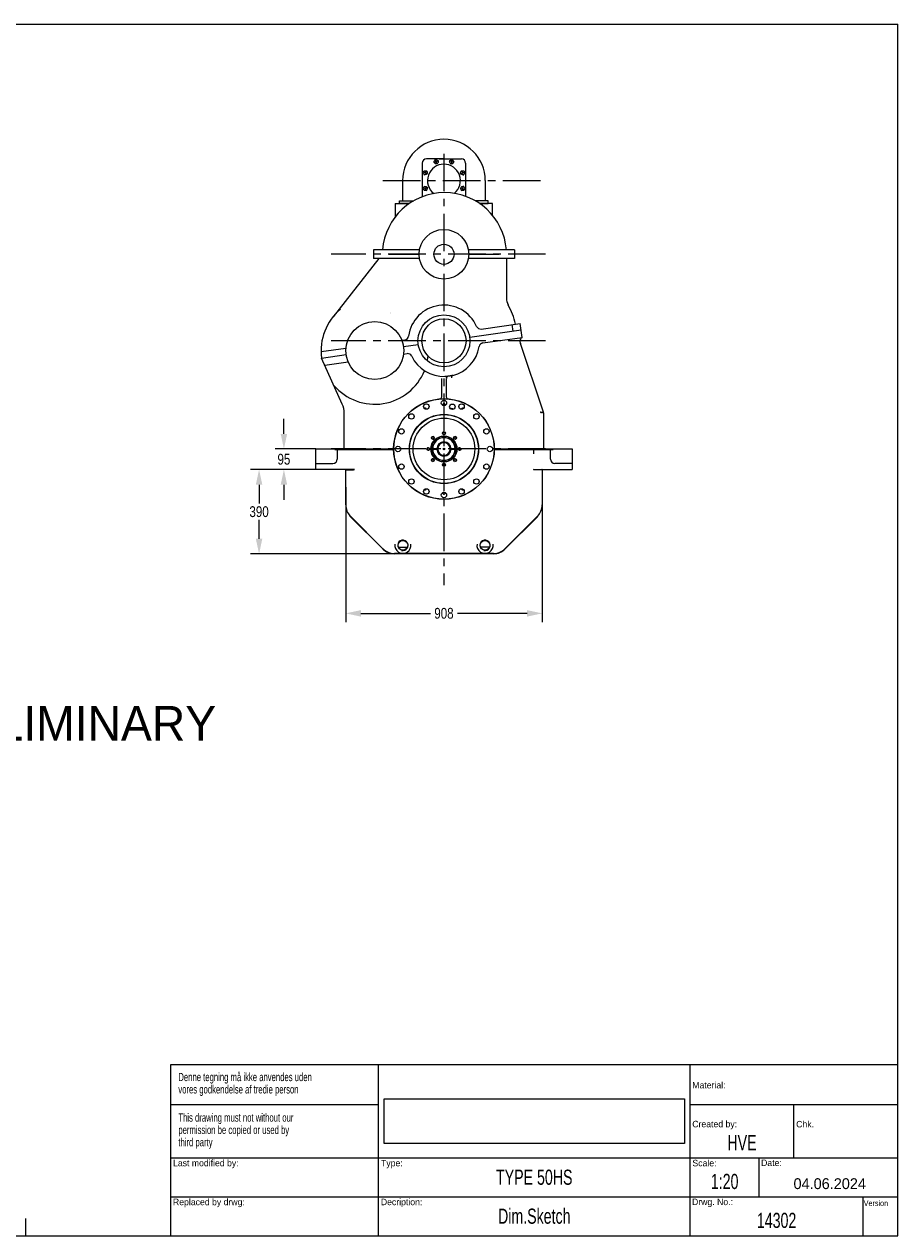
# Model space of a CAD drawing. Header units: millimetres. Extents: x -2920 to -2517, y -3921 to -3641.
# Tile 15 of 15: x -2719 to -2517, y -3921 to -3641. Entities that reach past the tile are written whole.
import ezdxf

# ---------------------------------------------------------------- set-up
doc = ezdxf.new("R2010")
doc.units = ezdxf.units.MM
doc.header["$LTSCALE"] = 23.1
doc.header["$PDMODE"] = 3
doc.header["$PDSIZE"] = 0.3125
doc.linetypes.add('CENTER', pattern=[0.6, 0.375, -0.075, 0.075, -0.075])
doc.layers.get('0').update_dxf_attribs({"linetype": 'CONTINUOUS'})
doc.layers.get('Defpoints').update_dxf_attribs({"linetype": 'CONTINUOUS'})
for name, color, linetype in [('02___PRT_ALL_AXES', 7, 'CONTINUOUS'), ('1', 1, 'CONTINUOUS'), ('3', 7, 'CONTINUOUS'), ('3_ALL_AXES', 7, 'CONTINUOUS'), ('CHAMFER', 7, 'CONTINUOUS'), ('DEFAULT_1', 7, 'CENTER')]:
    doc.layers.add(name, color=color, linetype=linetype)
doc.styles.get("Standard").update_dxf_attribs({"font": 'txt', "width": 0.8})
doc.styles.add('TEXTSTYLE_2', font='txt')
doc.styles.add('TEXTSTYLE_3', font='txt', dxfattribs={"width": 0.7})
doc.dimstyles.get("Standard").update_dxf_attribs({"dimtxt": 2.5, "dimasz": 3.5, "dimexe": 2, "dimexo": 0, "dimtad": 1, "dimdec": 3, "dimdsep": 46, "dimtxsty": 'Standard', "dimblk": '_FILLED', "dimblk1": '_FILLED', "dimblk2": '_FILLED', "dimcen": 0.09, "dimclrt": 5, "dimadec": 3, "dimazin": 2, "dimtol": 1, "dimtp": 0.001, "dimtm": 0.001, "dimtfac": 1, "dimtdec": 3, "dimtofl": 0, "dimtmove": 0, "dimatfit": 3, "dimldrblk": '_FILLED', "dimfxl": 1, "dimtolj": 1, "dimarcsym": 0})
picture_1 = doc.add_image_def('image1.png', size_in_pixel=(410, 61))

# ---------------------------------------------------------------- blocks, each defined once
blk = doc.blocks.new('*T1')
at = {"color": 0, "linetype": 'ByBlock', "lineweight": -2, "transparency": 16777216}
for p, q in [((0, 39.57), (168, 39.57)), ((0, 0), (0, 39.57)), ((48, 0), (48, 39.57)), ((120, 0), (120, 39.57)), ((168, 0), (168, 39.57)), ((0, 30.37), (48, 30.37)), ((120, 30.37), (168, 30.37)), ((144, 18), (144, 30.37)), ((0, 18), (168, 18)), ((136, 9), (136, 18)), ((0, 9), (168, 9)), ((160, 0), (160, 9)), ((0, 0), (168, 0))]:
    blk.add_line(p, q, dxfattribs=at)
at = {"color": 0, "linetype": 'Continuous', "transparency": 16777216, "line_spacing_factor": 0.9}
for s, insert, char_height, width, attachment_point, style in [('Denne tegning må ikke anvendes uden\\Pvores godkendelse af tredie person', (1.75, 34.97), 1.9, 44.5, 4, 'TEXTSTYLE_3'), ('This drawing must not without our\\Ppermission be copied or used by\\Pthird party', (1.75, 24.18), 1.9, 44.5, 4, 'TEXTSTYLE_3'), ('HVE ', (132, 19.75), 3.5, 20.5, 8, 'TEXTSTYLE_3'), ('TYPE 50HS', (84, 13.5), 3.5, 68.5, 5, 'TEXTSTYLE_3'), ('1:20', (128, 10.75), 3.5, 12.5, 8, 'TEXTSTYLE_3'), (' \\H2.5;04.06.2024', (152, 10.75), 1.5, 28.5, 8, 'TEXTSTYLE_2'), ('Dim.Sketch', (84, 4.5), 3.5, 68.5, 5, 'TEXTSTYLE_3'), ('14302', (140, 1.75), 3.5, 36.5, 8, 'TEXTSTYLE_3')]:
    blk.add_mtext(s, dxfattribs=dict(at, insert=insert, char_height=char_height, width=width, attachment_point=attachment_point, style=style))
blk = doc.blocks.new('_FILLED')
at = {"color": 0, "linetype": 'ByBlock'}
blk.add_solid([(0, 0), (-1, 0.214), (-1, -0.214)], dxfattribs=at)
blk = doc.blocks.new('*D23')
at = {"layer": '1', "lineweight": -2, "transparency": 16777216}
for p, q in [((-2644.35, -3748.3), (-2644.35, -3779.46)), ((-2598.95, -3748.3), (-2598.95, -3779.46)), ((-2640.85, -3777.46), (-2624.77, -3777.46)), ((-2602.45, -3777.46), (-2618.52, -3777.46))]:
    blk.add_line(p, q, dxfattribs=at)
at = {"layer": 'Defpoints', "color": 0, "transparency": 16777216}
for p in [(-2644.35, -3748.3), (-2598.95, -3748.3), (-2598.95, -3777.46)]:
    blk.add_point(p, dxfattribs=at)
at = {"layer": '1', "lineweight": -2, "transparency": 16777216, "xscale": 3.5, "yscale": 3.5, "zscale": 3.5, "rotation": 180}
blk.add_blockref('_FILLED', (-2644.35, -3777.46), dxfattribs=at)
at = {"layer": '1', "lineweight": -2, "transparency": 16777216, "xscale": 3.5, "yscale": 3.5, "zscale": 3.5}
blk.add_blockref('_FILLED', (-2598.95, -3777.46), dxfattribs=at)
at = {"layer": '1', "transparency": 16777216, "insert": (-2621.65, -3777.46), "char_height": 2.5, "attachment_point": 5}
blk.add_mtext('\\A1;908', dxfattribs=at)
blk = doc.blocks.new('*D26')
at = {"layer": '1', "lineweight": -2, "transparency": 16777216}
for p, q in [((-2651.25, -3744.22), (-2666.37, -3744.22)), ((-2664.37, -3747.72), (-2664.37, -3752.1)), ((-2664.37, -3760.22), (-2664.37, -3755.85)), ((-2633.09, -3763.72), (-2666.37, -3763.72))]:
    blk.add_line(p, q, dxfattribs=at)
at = {"layer": 'Defpoints', "color": 0, "transparency": 16777216}
for p in [(-2664.37, -3744.22), (-2651.25, -3744.22), (-2633.09, -3763.72)]:
    blk.add_point(p, dxfattribs=at)
at = {"layer": '1', "lineweight": -2, "transparency": 16777216, "xscale": 3.5, "yscale": 3.5, "zscale": 3.5}
for p, rotation in [((-2664.37, -3744.22), 90), ((-2664.37, -3763.72), 270)]:
    blk.add_blockref('_FILLED', p, dxfattribs=dict(at, rotation=rotation))
at = {"layer": '1', "transparency": 16777216, "insert": (-2664.37, -3753.97), "char_height": 2.5, "attachment_point": 5}
blk.add_mtext('\\A1;390', dxfattribs=at)
blk = doc.blocks.new('*D27')
at = {"layer": '1', "lineweight": -2, "transparency": 16777216}
for p, q in [((-2658.63, -3735.97), (-2658.63, -3732.47)), ((-2651.25, -3739.47), (-2660.63, -3739.47)), ((-2651.25, -3744.22), (-2660.63, -3744.22)), ((-2658.63, -3747.72), (-2658.63, -3751.22))]:
    blk.add_line(p, q, dxfattribs=at)
at = {"layer": 'Defpoints', "color": 0, "transparency": 16777216}
for p in [(-2651.25, -3739.47), (-2658.63, -3744.22), (-2651.25, -3744.22)]:
    blk.add_point(p, dxfattribs=at)
at = {"layer": '1', "lineweight": -2, "transparency": 16777216, "xscale": 3.5, "yscale": 3.5, "zscale": 3.5}
for p, rotation in [((-2658.63, -3739.47), 270), ((-2658.63, -3744.22), 90)]:
    blk.add_blockref('_FILLED', p, dxfattribs=dict(at, rotation=rotation))
at = {"layer": '1', "transparency": 16777216, "insert": (-2658.63, -3741.85), "char_height": 2.5, "attachment_point": 5}
blk.add_mtext('\\A1;95', dxfattribs=at)

msp = doc.modelspace()

# ---------------------------------------------------------------- linework, layer by layer
at = {"color": 7, "linetype": 'Continuous'}
for p, q in [((-2919.786, -3641.304), (-2516.786, -3641.304)), ((-2516.786, -3921.304), (-2516.786, -3641.304)), ((-2632.931, -3682.745), (-2632.931, -3685.841)), ((-2610.394, -3685.55), (-2610.394, -3682.745)), ((-2637.953, -3693.472), (-2637.953, -3695.472)), ((-2634.418, -3694.472), (-2627.398, -3694.472)), ((-2615.898, -3694.472), (-2608.878, -3694.472)), ((-2607.22, -3695.472), (-2607.22, -3704.659)), ((-2605.342, -3693.472), (-2605.342, -3695.472)), ((-2634.068, -3708.232), (-2634.069, -3708.234)), ((-2633.929, -3707.962), (-2633.928, -3707.961)), ((-2615.706, -3713.634), (-2603.824, -3711.957)), ((-2613.039, -3711.743), (-2604.034, -3710.472)), ((-2605.656, -3712.216), (-2605.866, -3710.731)), ((-2603.58, -3713.69), (-2604.034, -3710.472)), ((-2631.395, -3714.333), (-2630.676, -3714.231)), ((-2631.017, -3715.794), (-2627.589, -3715.311)), ((-2612.658, -3714.971), (-2603.58, -3713.69)), ((-2598.791, -3730.509), (-2603.956, -3715.076)), ((-2650.039, -3716.963), (-2644.302, -3716.154)), ((-2649.92, -3718.461), (-2644.261, -3717.663)), ((-2631.003, -3717.56), (-2630.148, -3717.439)), ((-2645.137, -3729.101), (-2649.92, -3718.461)), ((-2649.173, -3720.123), (-2643.786, -3719.363)), ((-2622.148, -3727.214), (-2622.148, -3723.165)), ((-2621.37, -3722.718), (-2621.404, -3722.719)), ((-2621.333, -3722.716), (-2621.37, -3722.718)), ((-2621.148, -3723.165), (-2621.148, -3727.214)), ((-2619.6, -3722.464), (-2619.633, -3722.472)), ((-2644.698, -3739.472), (-2644.698, -3731.151)), ((-2599.301, -3730.99), (-2599.299, -3730.992)), ((-2598.598, -3739.472), (-2598.598, -3731.222)), ((-2623.574, -3737.401), (-2623.699, -3737.473)), ((-2623.699, -3737.473), (-2623.699, -3737.618)), ((-2623.699, -3737.618), (-2623.597, -3737.677)), ((-2623.449, -3737.473), (-2623.574, -3737.401)), ((-2623.449, -3737.529), (-2623.449, -3737.473)), ((-2621.648, -3736.603), (-2621.773, -3736.675)), ((-2621.773, -3736.675), (-2621.773, -3736.819)), ((-2621.773, -3736.819), (-2621.76, -3736.826)), ((-2621.523, -3736.675), (-2621.648, -3736.603)), ((-2621.535, -3736.826), (-2621.523, -3736.819)), ((-2621.523, -3736.819), (-2621.523, -3736.675)), ((-2619.721, -3737.401), (-2619.846, -3737.473)), ((-2619.846, -3737.473), (-2619.846, -3737.529)), ((-2619.596, -3737.473), (-2619.721, -3737.401)), ((-2619.699, -3737.677), (-2619.596, -3737.618)), ((-2619.596, -3737.618), (-2619.596, -3737.473)), ((-2651.248, -3744.222), (-2651.248, -3739.472)), ((-2651.248, -3739.472), (-2636.398, -3739.472)), ((-2646.898, -3739.572), (-2633.269, -3739.572)), ((-2646.298, -3739.472), (-2646.298, -3741.822)), ((-2634.398, -3739.472), (-2633.273, -3739.472)), ((-2624.373, -3739.328), (-2624.498, -3739.4)), ((-2624.498, -3739.4), (-2624.498, -3739.544)), ((-2624.498, -3739.544), (-2624.373, -3739.617)), ((-2624.294, -3739.373), (-2624.373, -3739.328)), ((-2624.373, -3739.617), (-2624.294, -3739.571)), ((-2624.297, -3739.422), (-2623.097, -3739.422)), ((-2624.297, -3739.522), (-2623.097, -3739.522)), ((-2624.248, -3739.522), (-2624.248, -3739.422)), ((-2620.198, -3739.422), (-2618.998, -3739.422)), ((-2620.198, -3739.522), (-2618.998, -3739.522)), ((-2619.048, -3739.422), (-2619.048, -3739.522)), ((-2618.923, -3739.328), (-2619.001, -3739.373)), ((-2619.001, -3739.571), (-2618.923, -3739.617)), ((-2618.798, -3739.4), (-2618.923, -3739.328)), ((-2618.923, -3739.617), (-2618.798, -3739.544)), ((-2618.798, -3739.544), (-2618.798, -3739.4)), ((-2610.026, -3739.572), (-2596.398, -3739.572)), ((-2610.023, -3739.472), (-2592.048, -3739.472)), ((-2605.648, -3739.472), (-2605.648, -3739.572)), ((-2600.948, -3739.572), (-2600.948, -3740.625)), ((-2596.998, -3741.822), (-2596.998, -3739.472)), ((-2592.048, -3739.472), (-2592.048, -3744.222)), ((-2651.248, -3742.822), (-2647.298, -3742.822)), ((-2623.597, -3741.268), (-2623.699, -3741.327)), ((-2623.699, -3741.327), (-2623.699, -3741.471)), ((-2623.699, -3741.471), (-2623.574, -3741.543)), ((-2623.574, -3741.543), (-2623.449, -3741.471)), ((-2623.449, -3741.471), (-2623.449, -3741.415)), ((-2621.76, -3742.118), (-2621.773, -3742.125)), ((-2621.773, -3742.125), (-2621.773, -3742.269)), ((-2621.773, -3742.269), (-2621.648, -3742.342)), ((-2621.648, -3742.342), (-2621.523, -3742.269)), ((-2621.523, -3742.125), (-2621.535, -3742.118)), ((-2621.523, -3742.269), (-2621.523, -3742.125)), ((-2619.846, -3741.415), (-2619.846, -3741.471)), ((-2619.846, -3741.471), (-2619.721, -3741.543)), ((-2619.721, -3741.543), (-2619.596, -3741.471)), ((-2619.596, -3741.327), (-2619.698, -3741.268)), ((-2619.596, -3741.471), (-2619.596, -3741.327)), ((-2592.048, -3742.822), (-2595.998, -3742.822)), ((-2642.348, -3744.222), (-2651.248, -3744.222)), ((-2644.348, -3752.369), (-2644.348, -3744.222)), ((-2600.948, -3744.222), (-2592.048, -3744.222)), ((-2598.948, -3744.222), (-2598.948, -3752.369)), ((-2635.746, -3762.524), (-2643.249, -3755.021)), ((-2635.788, -3762.574), (-2643.149, -3755.213)), ((-2600.046, -3755.021), (-2607.549, -3762.524)), ((-2600.146, -3755.213), (-2607.507, -3762.574)), ((-2632.197, -3762.122), (-2630.082, -3762.122)), ((-2611.098, -3762.122), (-2613.213, -3762.122)), ((-2633.094, -3763.672), (-2633.136, -3763.672)), ((-2610.201, -3763.622), (-2633.094, -3763.622)), ((-2633.094, -3763.622), (-2633.094, -3763.722)), ((-2631.094, -3763.722), (-2633.094, -3763.722)), ((-2631.094, -3763.622), (-2631.094, -3763.722)), ((-2612.201, -3763.672), (-2631.094, -3763.672)), ((-2612.201, -3763.622), (-2612.201, -3763.722)), ((-2610.201, -3763.722), (-2612.201, -3763.722)), ((-2610.201, -3763.622), (-2610.201, -3763.722)), ((-2610.159, -3763.672), (-2610.201, -3763.672)), ((-2718.286, -3921.304), (-2718.286, -3917.304)), ((-2919.786, -3921.304), (-2516.786, -3921.304))]:
    msp.add_line(p, q, dxfattribs=at)
for p, q in [((-2631.898, -3682.745), (-2631.898, -3682.345)), ((-2629.678, -3682.745), (-2631.898, -3682.745)), ((-2613.417, -3682.745), (-2611.398, -3682.745)), ((-2611.373, -3682.745), (-2611.398, -3682.745)), ((-2636.664, -3695.472), (-2647.252, -3708.893)), ((-2627.31, -3693.472), (-2637.953, -3693.472)), ((-2627.31, -3695.472), (-2637.953, -3695.472)), ((-2605.342, -3693.472), (-2615.985, -3693.472)), ((-2605.342, -3695.472), (-2615.985, -3695.472))]:
    msp.add_line(p, q)
for points in [[(-2620.738, -3722.672), (-2620.785, -3722.677), (-2620.831, -3722.682), (-2620.875, -3722.686), (-2620.917, -3722.69), (-2620.957, -3722.693), (-2620.996, -3722.696), (-2621.033, -3722.699), (-2621.068, -3722.702), (-2621.101, -3722.704), (-2621.133, -3722.706), (-2621.163, -3722.708), (-2621.191, -3722.71), (-2621.218, -3722.711), (-2621.244, -3722.712), (-2621.268, -3722.714), (-2621.291, -3722.715), (-2621.313, -3722.715), (-2621.333, -3722.716)], [(-2620.253, -3722.604), (-2620.334, -3722.617), (-2620.414, -3722.63), (-2620.495, -3722.641), (-2620.576, -3722.652), (-2620.657, -3722.663), (-2620.738, -3722.672)], [(-2619.633, -3722.472), (-2619.669, -3722.482), (-2619.689, -3722.486), (-2619.71, -3722.491), (-2619.732, -3722.497), (-2619.755, -3722.502), (-2619.78, -3722.508), (-2619.807, -3722.514), (-2619.834, -3722.52), (-2619.863, -3722.527), (-2619.894, -3722.534), (-2619.927, -3722.541), (-2619.962, -3722.548), (-2619.998, -3722.556), (-2620.036, -3722.563), (-2620.075, -3722.571), (-2620.117, -3722.579), (-2620.16, -3722.587), (-2620.206, -3722.595), (-2620.253, -3722.604)], [(-2599.429, -3730.864), (-2599.427, -3730.865), (-2599.426, -3730.866), (-2599.425, -3730.867)], [(-2599.425, -3730.867), (-2599.423, -3730.87), (-2599.421, -3730.871), (-2599.42, -3730.872), (-2599.419, -3730.873), (-2599.418, -3730.874), (-2599.416, -3730.876), (-2599.415, -3730.877)], [(-2599.415, -3730.877), (-2599.413, -3730.879), (-2599.412, -3730.88), (-2599.41, -3730.882), (-2599.409, -3730.883), (-2599.408, -3730.884), (-2599.407, -3730.885), (-2599.405, -3730.887)], [(-2599.405, -3730.887), (-2599.403, -3730.889), (-2599.402, -3730.89), (-2599.4, -3730.891), (-2599.399, -3730.893), (-2599.398, -3730.894), (-2599.397, -3730.895)], [(-2599.397, -3730.895), (-2599.394, -3730.897), (-2599.393, -3730.899), (-2599.392, -3730.9), (-2599.391, -3730.901), (-2599.389, -3730.902), (-2599.388, -3730.903)], [(-2599.388, -3730.903), (-2599.386, -3730.906), (-2599.385, -3730.907), (-2599.383, -3730.908), (-2599.382, -3730.91), (-2599.381, -3730.911), (-2599.38, -3730.912)], [(-2599.38, -3730.912), (-2599.377, -3730.914), (-2599.376, -3730.916), (-2599.375, -3730.917), (-2599.373, -3730.918), (-2599.372, -3730.919)], [(-2599.372, -3730.919), (-2599.37, -3730.922), (-2599.369, -3730.923), (-2599.367, -3730.924), (-2599.366, -3730.925), (-2599.365, -3730.926), (-2599.364, -3730.928)], [(-2599.364, -3730.928), (-2599.361, -3730.93), (-2599.36, -3730.931), (-2599.359, -3730.933), (-2599.358, -3730.934), (-2599.356, -3730.935)], [(-2599.356, -3730.935), (-2599.354, -3730.937), (-2599.353, -3730.939), (-2599.351, -3730.94), (-2599.35, -3730.941), (-2599.349, -3730.942)], [(-2599.349, -3730.942), (-2599.347, -3730.945), (-2599.345, -3730.946), (-2599.344, -3730.947), (-2599.343, -3730.948), (-2599.342, -3730.95)], [(-2599.342, -3730.95), (-2599.339, -3730.952), (-2599.338, -3730.953), (-2599.337, -3730.954), (-2599.335, -3730.956), (-2599.334, -3730.957)], [(-2599.334, -3730.957), (-2599.332, -3730.959), (-2599.331, -3730.96), (-2599.329, -3730.962), (-2599.328, -3730.963)], [(-2599.328, -3730.963), (-2599.326, -3730.965), (-2599.324, -3730.967), (-2599.323, -3730.968), (-2599.322, -3730.969), (-2599.321, -3730.97)], [(-2599.321, -3730.97), (-2599.318, -3730.973), (-2599.317, -3730.974), (-2599.316, -3730.975), (-2599.315, -3730.976)], [(-2599.315, -3730.976), (-2599.312, -3730.979), (-2599.311, -3730.98), (-2599.31, -3730.981), (-2599.308, -3730.982)], [(-2599.308, -3730.982), (-2599.306, -3730.985), (-2599.305, -3730.986), (-2599.304, -3730.987), (-2599.302, -3730.988), (-2599.301, -3730.99)], [(-2599.299, -3730.992), (-2599.283, -3730.995), (-2599.267, -3730.997), (-2599.249, -3730.998), (-2599.231, -3730.999), (-2599.211, -3731), (-2599.19, -3731), (-2599.168, -3731), (-2599.145, -3730.999), (-2599.121, -3730.998), (-2599.095, -3730.997), (-2599.069, -3730.995), (-2599.043, -3730.993), (-2599.017, -3730.991), (-2598.991, -3730.989), (-2598.965, -3730.987), (-2598.94, -3730.984), (-2598.848, -3730.976)], [(-2598.848, -3730.976), (-2598.826, -3730.974), (-2598.806, -3730.972), (-2598.786, -3730.97), (-2598.767, -3730.969), (-2598.749, -3730.967), (-2598.732, -3730.966), (-2598.716, -3730.965), (-2598.701, -3730.964), (-2598.687, -3730.963), (-2598.674, -3730.963), (-2598.662, -3730.962), (-2598.651, -3730.962)], [(-2644.348, -3744.222), (-2644.334, -3744.233), (-2644.296, -3744.244), (-2644.233, -3744.252), (-2644.147, -3744.259), (-2644.038, -3744.265), (-2643.908, -3744.269), (-2643.758, -3744.272), (-2643.591, -3744.272), (-2643.409, -3744.271), (-2643.213, -3744.269), (-2643.006, -3744.265), (-2642.791, -3744.259), (-2642.571, -3744.252), (-2642.348, -3744.243)], [(-2598.948, -3744.222), (-2598.961, -3744.233), (-2598.999, -3744.244), (-2599.062, -3744.252), (-2599.149, -3744.259), (-2599.257, -3744.265), (-2599.387, -3744.269), (-2599.537, -3744.272), (-2599.704, -3744.272), (-2599.887, -3744.271), (-2600.082, -3744.269), (-2600.289, -3744.265), (-2600.504, -3744.259), (-2600.724, -3744.252), (-2600.948, -3744.243)]]:
    msp.add_lwpolyline(points, dxfattribs=at)
for centre, radius in [((-2621.648, -3694.472), 5.75), ((-2621.648, -3714.472), 6), ((-2621.648, -3739.472), 11.625), ((-2621.648, -3739.472), 11.6), ((-2621.648, -3739.472), 7.998), ((-2621.648, -3739.472), 7.949), ((-2631.14, -3761.747), 1.125), ((-2612.155, -3761.747), 1.125)]:
    msp.add_circle(centre, radius, dxfattribs=at)
for centre, radius in [((-2621.648, -3694.472), 2.327), ((-2637.639, -3716.729), 6.688)]:
    msp.add_circle(centre, radius)
for centre, radius, start, end in [((-2621.528, -3694.564), 14.349, 4.3638, 175.6362), ((-2630.931, -3686.514), 2, 139.39498, 148.41053), ((-2637.639, -3716.729), 12.402, 129.56579, 188.03138), ((-2637.639, -3716.729), 12.402, 348.97526, 354.02439), ((-2637.639, -3716.729), 12.402, 220.37565, 337.93234)]:
    msp.add_arc(centre, radius, start, end)
for centre, radius, start, end in [((-2621.648, -3714.472), 8.25, 23.71173, 172.35103), ((-2604.22, -3704.659), 3, 180, 209.38291), ((-2621.648, -3714.472), 17, 13.09347, 29.38291), ((-2613.178, -3710.752), 1, 203.71173, 278.03138), ((-2630.815, -3713.241), 1, 278.03138, 352.35103), ((-2612.518, -3715.961), 1, 98.03138, 170.73604), ((-2603.096, -3714.566), 1, 118.91364, 210.72518), ((-2630.009, -3718.429), 1, 25.32673, 98.03138), ((-2621.648, -3714.472), 8.25, 205.32673, 271.69545), ((-2621.648, -3714.472), 8.25, 284.36732, 350.73604), ((-2621.423, -3723.219), 0.5, 8.03138, 88.6877), ((-2619.443, -3722.94), 0.5, 107.37506, 188.03138), ((-2649.698, -3731.151), 5, 0, 24.20352), ((-2623.148, -3727.214), 1, 318.57353, 0), ((-2620.148, -3727.214), 1, 180, 221.42647), ((-2630.648, -3732.154), 0.25, 180, 226.75968), ((-2612.648, -3732.154), 0.25, 313.24032, 0), ((-2601.098, -3731.474), 2.5, 0, 22.69379), ((-2598.848, -3731.222), 0.25, 0, 26.68924), ((-2621.648, -3739.472), 2.65, 1.08112, 178.91888), ((-2621.648, -3739.472), 2.6, 1.10191, 178.89809), ((-2621.648, -3739.472), 1.65, 1.7365, 178.2635), ((-2621.648, -3739.472), 2.65, 181.08112, 358.91888), ((-2621.648, -3739.472), 2.6, 181.10191, 358.89809), ((-2621.648, -3739.472), 2.025, 178.55403, 181.41927), ((-2621.648, -3739.472), 1.65, 181.7365, 358.2635), ((-2621.648, -3739.472), 1.45, 1.97611, 178.02389), ((-2621.648, -3739.472), 1.45, 181.97611, 358.02389), ((-2621.648, -3739.472), 2.025, 358.55403, 1.44597), ((-2647.298, -3741.822), 1, 270, 0), ((-2595.998, -3741.822), 1, 180, 270), ((-2640.598, -3752.369), 3.75, 180, 225), ((-2640.498, -3752.561), 3.75, 205.43706, 225), ((-2602.798, -3752.561), 3.75, 315, 334.56296), ((-2602.698, -3752.369), 3.75, 315, 0), ((-2633.136, -3759.922), 3.75, 225, 270), ((-2633.094, -3759.872), 3.75, 225, 270), ((-2631.14, -3761.747), 1.875, 170.68488, 9.31512), ((-2612.155, -3761.747), 1.875, 170.68488, 9.31512), ((-2610.201, -3759.872), 3.75, 270, 315), ((-2610.159, -3759.922), 3.75, 270, 315)]:
    msp.add_arc(centre, radius, start, end, dxfattribs=at)
at = {"color": 2, "linetype": 'Continuous'}
for centre, radius, start, end in [((-2624.211, -3736.909), 0.3, 255, 195), ((-2621.648, -3739.472), 1.6, 255, 195), ((-2621.648, -3735.847), 0.3, 255, 195), ((-2619.084, -3736.909), 0.3, 255, 195), ((-2625.273, -3739.472), 0.3, 255, 195), ((-2624.165, -3740.515), 0.15, 80.36026, 195), ((-2624.165, -3740.515), 0.15, 255, 324.53374), ((-2621.648, -3739.472), 1.45, 178.02389, 181.97611), ((-2621.648, -3739.472), 1.45, 358.02389, 1.97611), ((-2619.13, -3738.429), 0.15, 260.36022, 143.90425), ((-2618.023, -3739.472), 0.3, 255, 195), ((-2624.211, -3742.036), 0.3, 255, 195), ((-2621.648, -3743.097), 0.3, 255, 195), ((-2619.084, -3742.036), 0.3, 255, 195), ((-2626.041, -3748.595), 0.3, 255, 346.2046), ((-2617.255, -3748.595), 0.3, 255, 295.82003), ((-2621.648, -3749.597), 0.3, 170.67652, 195), ((-2621.648, -3749.597), 0.3, 255, 9.32348), ((-2631.14, -3761.747), 1.2, 255, 195), ((-2612.155, -3761.747), 1.2, 255, 195)]:
    msp.add_arc(centre, radius, start, end, dxfattribs=at)
at = {"layer": '02___PRT_ALL_AXES', "color": 7, "linetype": 'Continuous'}
for p, q in [((-2636.398, -3739.572), (-2636.398, -3739.472)), ((-2636.398, -3739.472), (-2634.398, -3739.472)), ((-2634.398, -3739.572), (-2634.398, -3739.472))]:
    msp.add_line(p, q, dxfattribs=at)
for centre, radius in [((-2621.648, -3714.472), 5.095), ((-2625.714, -3729.656), 0.625), ((-2621.648, -3728.847), 0.625), ((-2619.706, -3729.713), 0.625), ((-2617.582, -3729.656), 0.625), ((-2629.161, -3731.959), 0.625), ((-2621.648, -3739.472), 7.125), ((-2614.135, -3731.959), 0.625), ((-2631.464, -3735.406), 0.625), ((-2611.831, -3735.406), 0.625), ((-2624.211, -3736.909), 0.258), ((-2621.648, -3735.847), 0.258), ((-2619.084, -3736.909), 0.258), ((-2632.273, -3739.472), 0.625), ((-2625.273, -3739.472), 0.258), ((-2618.023, -3739.472), 0.258), ((-2611.023, -3739.472), 0.625), ((-2631.464, -3743.538), 0.625), ((-2624.211, -3742.036), 0.258), ((-2621.648, -3743.097), 0.258), ((-2619.084, -3742.036), 0.258), ((-2611.831, -3743.538), 0.625), ((-2629.161, -3746.985), 0.625), ((-2614.135, -3746.985), 0.625), ((-2625.714, -3749.288), 0.625), ((-2617.582, -3749.288), 0.625), ((-2621.648, -3750.097), 0.625)]:
    msp.add_circle(centre, radius, dxfattribs=at)
for centre, radius, start, end in [((-2621.648, -3729.347), 0.325, 353.88326, 186.05591), ((-2626.041, -3730.35), 0.325, 12.39573, 117.21593), ((-2621.648, -3739.472), 9.5, 76.21923, 81.25872), ((-2617.255, -3730.35), 0.325, 62.79561, 167.61231), ((-2626.041, -3748.595), 0.325, 242.79561, 347.61231), ((-2626.041, -3748.595), 0.258, 247.51456, 342.97215), ((-2617.255, -3748.595), 0.325, 192.39573, 297.21593), ((-2617.255, -3748.595), 0.258, 197.02785, 292.5), ((-2621.648, -3749.597), 0.325, 173.88326, 6.05591), ((-2621.648, -3749.597), 0.258, 163.24615, 16.75385)]:
    msp.add_arc(centre, radius, start, end, dxfattribs=at)
at = {"layer": '3'}
for p, q in [((-2626.648, -3673.395), (-2626.648, -3681.153)), ((-2621.648, -3672.445), (-2625.698, -3672.445)), ((-2623.216, -3673.649), (-2623.673, -3672.545)), ((-2622.748, -3672.445), (-2621.648, -3672.445)), ((-2621.648, -3672.445), (-2617.598, -3672.445)), ((-2620.079, -3673.649), (-2619.623, -3672.545)), ((-2616.648, -3673.395), (-2616.648, -3681.078)), ((-2625.411, -3675.865), (-2626.5, -3675.408)), ((-2617.885, -3675.865), (-2616.796, -3675.408)), ((-2631.198, -3677.445), (-2631.198, -3682.095)), ((-2625.411, -3679.025), (-2626.5, -3679.482)), ((-2617.885, -3679.025), (-2616.796, -3679.482)), ((-2612.098, -3677.445), (-2612.098, -3682.095)), ((-2632.931, -3682.745), (-2629.678, -3682.745)), ((-2631.898, -3682.095), (-2631.198, -3682.095)), ((-2631.898, -3682.745), (-2631.898, -3682.095)), ((-2631.198, -3682.095), (-2628.643, -3682.095)), ((-2612.098, -3682.095), (-2614.452, -3682.095)), ((-2610.394, -3682.745), (-2613.417, -3682.745)), ((-2611.398, -3682.095), (-2612.098, -3682.095)), ((-2611.398, -3682.745), (-2611.398, -3682.095))]:
    msp.add_line(p, q, dxfattribs=at)
for centre in [(-2623.44, -3673.109), (-2619.855, -3673.109), (-2625.979, -3675.625), (-2617.316, -3675.625), (-2625.979, -3679.265), (-2617.316, -3679.265)]:
    msp.add_circle(centre, 0.475, dxfattribs=at)
for centre, radius, start, end in [((-2621.648, -3677.445), 9.55, 0, 180), ((-2625.698, -3673.395), 0.95, 90, 180), ((-2621.648, -3677.445), 4.7, 104.88114, 119.61104), ((-2621.648, -3677.445), 4.7, 60.38896, 75.11886), ((-2617.598, -3673.395), 0.95, 0, 90), ((-2621.648, -3677.445), 4.7, 149.954, 164.98412), ((-2621.648, -3677.445), 3.8, 308.97979, 231.69116), ((-2621.648, -3677.445), 4.7, 15.01588, 30.046), ((-2621.648, -3677.445), 4.7, 195.01588, 210.046), ((-2621.648, -3677.445), 4.7, 329.954, 344.98412)]:
    msp.add_arc(centre, radius, start, end, dxfattribs=at)
at = {"layer": '3_ALL_AXES', "color": 7, "linetype": 'Continuous'}
for centre, radius in [((-2621.648, -3739.472), 3), ((-2624.211, -3736.909), 0.325), ((-2621.648, -3735.847), 0.325), ((-2619.084, -3736.909), 0.325), ((-2625.273, -3739.472), 0.325), ((-2621.648, -3739.472), 0.2), ((-2621.648, -3739.472), 0.0845), ((-2618.023, -3739.472), 0.325), ((-2624.211, -3742.036), 0.325), ((-2621.648, -3743.097), 0.325), ((-2619.084, -3742.036), 0.325)]:
    msp.add_circle(centre, radius, dxfattribs=at)
for centre, radius, start, end in [((-2621.648, -3739.472), 2.95, 137.24462, 177.75575), ((-2623.574, -3737.545), 0.25, 24.98941, 245.03826), ((-2621.648, -3739.472), 2.95, 92.2477, 132.7555), ((-2621.648, -3736.747), 0.25, 339.73666, 200.26334), ((-2621.648, -3739.472), 2.95, 47.2445, 87.7523), ((-2619.721, -3737.545), 0.25, 294.93986, 155.01181), ((-2621.648, -3739.472), 2.95, 2.24425, 42.75538), ((-2624.373, -3739.472), 0.25, 69.91231, 290.08769), ((-2621.648, -3739.472), 2.95, 182.24425, 222.75538), ((-2624.165, -3740.515), 0.125, 73.55427, 331.57936), ((-2624.373, -3739.472), 0.25, 348.45205, 11.54795), ((-2621.648, -3739.472), 2.95, 317.24462, 357.75575), ((-2619.13, -3738.429), 0.125, 253.55427, 150.58381), ((-2618.923, -3739.472), 0.25, 168.45205, 191.54795), ((-2618.923, -3739.472), 0.25, 249.91231, 110.08769), ((-2623.574, -3741.399), 0.25, 114.9863, 335.41458), ((-2621.648, -3739.472), 2.95, 227.2445, 267.7523), ((-2621.648, -3742.197), 0.25, 159.73666, 20.26334), ((-2621.648, -3739.472), 2.95, 272.2477, 312.7555), ((-2619.721, -3741.399), 0.25, 204.58542, 65.00363)]:
    msp.add_arc(centre, radius, start, end, dxfattribs=at)
at = {"layer": 'CHAMFER', "color": 7, "linetype": 'Continuous'}
for radius, start, end in [(2, 178.56934, 181.43066), (1.933, 178.50741, 181.49259), (1.6, 178.32749, 181.6725), (1.45, 178.03931, 181.9607), (1.45, 358.03931, 1.9607), (1.6, 358.32749, 1.6725), (1.933, 358.50741, 1.49259), (2, 358.56934, 1.43066)]:
    msp.add_arc((-2621.648, -3739.472), radius, start, end, dxfattribs=at)
at = {"layer": 'DEFAULT_1'}
for p, q in [((-2621.648, -3671.232), (-2621.648, -3770.925)), ((-2635.75, -3677.445), (-2599.068, -3677.445)), ((-2598.145, -3694.472), (-2647.689, -3694.472)), ((-2598.145, -3714.472), (-2647.689, -3714.472)), ((-2598.145, -3739.472), (-2647.689, -3739.472))]:
    msp.add_line(p, q, dxfattribs=at)

# ---------------------------------------------------------------- block references
msp.add_blockref('*T1', (-2684.779, -3921.298))

# ---------------------------------------------------------------- texts
at = {"color": 5, "linetype": 'Continuous', "char_height": 1.5, "attachment_point": 1, "line_spacing_factor": 0.9, "style": 'TEXTSTYLE_2'}
for s, insert, width in [('Material:', (-2564.266, -3885.746), 13.5), ('Created by:', (-2564.273, -3894.735), 16.5), ('Chk.', (-2540.257, -3894.76), 6), ('Last modified by:\\P ', (-2684.26, -3903.739), 25.5), ('Type:', (-2636.192, -3903.755), 7.5), ('Scale:', (-2564.23, -3903.758), 9), ('Date:', (-2548.366, -3903.695), 7.5), ('Replaced by drwg:', (-2684.272, -3912.745), 25.5), ('Decription:', (-2636.228, -3912.74), 16.5), ('Drwg. No.:', (-2564.331, -3912.726), 15)]:
    msp.add_mtext(s, dxfattribs=dict(at, insert=insert, width=width))
at = {"color": 5, "linetype": 'Continuous', "insert": (-2524.654, -3913.127), "char_height": 1.3, "width": 7.28, "attachment_point": 1, "line_spacing_factor": 0.9}
msp.add_mtext('Version', dxfattribs=at)
at = {"layer": '1', "insert": (-2746.814, -3798.871), "char_height": 8, "attachment_point": 1, "style": 'TEXTSTYLE_2'}
msp.add_mtext_dynamic_manual_height_columns('PRELIMINARY', width=79.9001, gutter_width=1, heights=[27.592], dxfattribs=at)

# ---------------------------------------------------------------- dimensions: what is measured, and where the dimension line sits
at = {"layer": '1'}
for base, p1, picture, middle in [((-2658.629, -3744.222), (-2651.248, -3739.472), '*D27', (-2658.629, -3741.847)), ((-2664.373, -3744.222), (-2633.094, -3763.722), '*D26', (-2664.373, -3753.972))]:
    dim = msp.add_linear_dim(base=base, p1=p1, p2=(-2651.248, -3744.222), angle=90, dimstyle='Standard', override={"dimtad": 0, "dimtih": 1, "dimtoh": 1, "dimdec": 0, "dimlfac": 20, "dimzin": 0, "dimcen": 3.78, "dimclrd": 256, "dimclre": 256, "dimclrt": 256, "dimadec": 0, "dimazin": 0, "dimtol": 0, "dimtdec": 0, "dimtzin": 0}, dxfattribs=at)
    dim.commit()
    dim.dimension.update_dxf_attribs({"geometry": picture, "text_midpoint": middle})
dim = msp.add_linear_dim(base=(-2598.948, -3777.46), p1=(-2644.348, -3748.296), p2=(-2598.948, -3748.296), dimstyle='Standard', override={"dimtad": 0, "dimtih": 1, "dimtoh": 1, "dimdec": 0, "dimlfac": 20, "dimzin": 0, "dimcen": 3.78, "dimclrd": 256, "dimclre": 256, "dimclrt": 256, "dimadec": 0, "dimazin": 0, "dimtol": 0, "dimtdec": 0, "dimtzin": 0}, dxfattribs=at)
dim.commit()
dim.dimension.update_dxf_attribs({"geometry": '*D23', "text_midpoint": (-2621.648, -3777.46)})

# ---------------------------------------------------------------- pictures from other files: only their frames are drawn
at = {"color": 7, "linetype": 'Continuous'}
image = msp.add_image(picture_1, insert=(-2635.49, -3899.975), size_in_units=(69.427, 10.329), dxfattribs=at)
image.dxf.flags = 11

doc.saveas('drawing.dxf')
